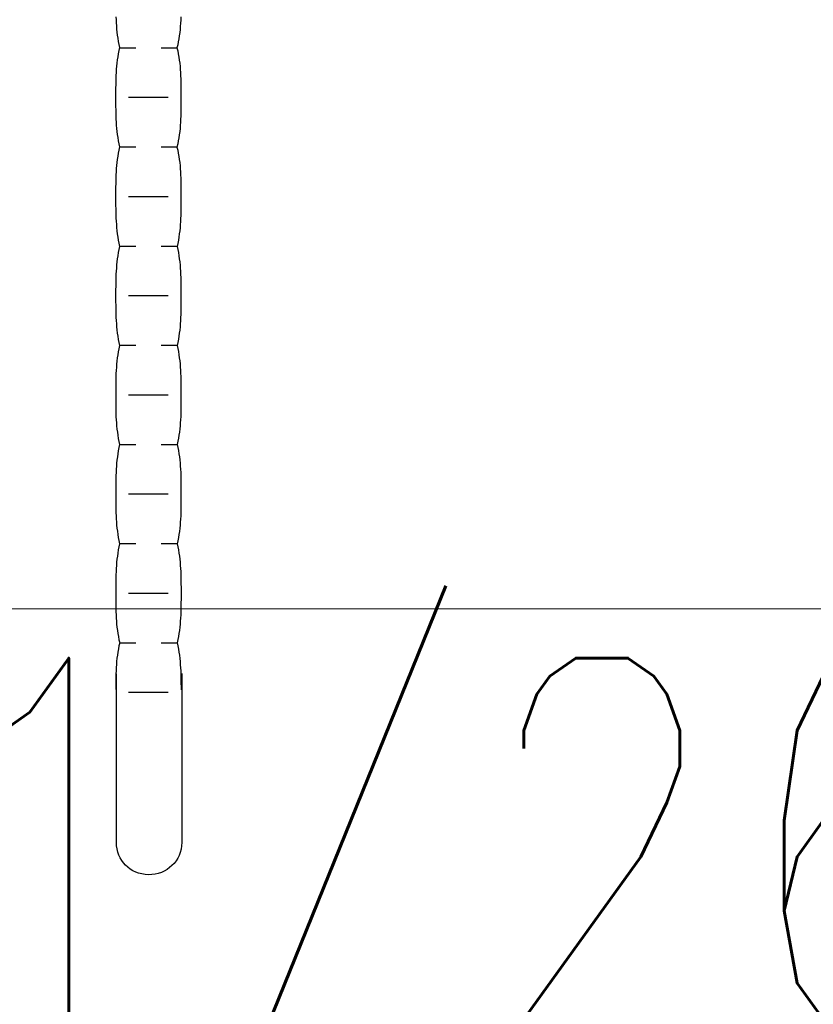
# Model space of a CAD drawing. Header units: centimetres. Extents: x 88729 to 133553, y -16225 to 14174.
# Tile 164 of 231: x 91912 to 91952, y -6381 to -6332. Entities that reach past the tile are written whole.
import ezdxf
from ezdxf.enums import TextEntityAlignment as Align

# ---------------------------------------------------------------- set-up
doc = ezdxf.new("R2010")
doc.units = ezdxf.units.CM
doc.layers.add('A-ARMATURA', color=252, linetype='Continuous', lineweight=5)
for name, color, linetype in [('A-MEBLE', 252, 'Continuous'), ('A-SUFITY', 252, 'Continuous'), ('E_PODKLAD', 7, 'Continuous'), ('R-MET-IWE', 252, 'Continuous'), ('R-MET-POM-OPIS', 252, 'Continuous'), ('R-MET-POM-OPIS-NR', 252, 'Continuous'), ('R-MET-POM-OPIS-POM', 252, 'Continuous')]:
    doc.layers.add(name, color=color, linetype=linetype)
doc.styles.add('MET_POM', font='simplex.shx')
doc.styles.get("Standard").update_dxf_attribs({"font": 'txt.shx'})

# ---------------------------------------------------------------- blocks, each defined once
blk = doc.blocks.new('A$C1D5616FC')
at = {"layer": 'A-MEBLE'}
for p, q in [((27.226, 2.091), (27.434, 2.083)), ((27.434, 2.083), (27.642, 2.072)), ((27.642, 2.072), (27.849, 2.057)), ((27.849, 2.057), (28.056, 2.039)), ((28.056, 2.039), (28.261, 2.017)), ((28.261, 2.017), (28.465, 1.991)), ((28.465, 1.991), (28.667, 1.959)), ((28.667, 1.959), (28.867, 1.923)), ((29.671, 1.923), (29.878, 1.959)), ((29.878, 1.959), (30.083, 1.989)), ((30.083, 1.989), (30.289, 2.015)), ((30.289, 2.015), (30.495, 2.036)), ((30.495, 2.036), (30.701, 2.053)), ((30.701, 2.053), (30.906, 2.067)), ((30.906, 2.067), (31.112, 2.077)), ((31.112, 2.077), (31.318, 2.085)), ((31.318, 2.085), (31.524, 2.09)), ((31.524, 2.09), (31.73, 2.094)), ((31.73, 2.094), (31.936, 2.096)), ((31.936, 2.096), (32.141, 2.097)), ((32.141, 2.097), (32.347, 2.097)), ((32.347, 2.097), (32.552, 2.097)), ((32.552, 2.097), (32.758, 2.097)), ((32.758, 2.097), (32.963, 2.097)), ((32.963, 2.097), (33.168, 2.096)), ((33.168, 2.096), (33.373, 2.094)), ((33.373, 2.094), (33.579, 2.09)), ((33.579, 2.09), (33.783, 2.085)), ((33.783, 2.085), (33.988, 2.077)), ((33.988, 2.077), (34.193, 2.067)), ((34.193, 2.067), (34.399, 2.054)), ((34.399, 2.054), (34.604, 2.037)), ((34.604, 2.037), (34.809, 2.015)), ((34.809, 2.015), (35.014, 1.99)), ((35.014, 1.99), (35.219, 1.959)), ((35.219, 1.959), (35.424, 1.924)), ((36.244, 1.924), (36.45, 1.959)), ((36.45, 1.959), (36.655, 1.99)), ((36.655, 1.99), (36.86, 2.015)), ((36.86, 2.015), (37.065, 2.037)), ((37.065, 2.037), (37.269, 2.054)), ((37.269, 2.054), (37.475, 2.068)), ((37.475, 2.068), (37.68, 2.078)), ((37.68, 2.078), (37.885, 2.086)), ((37.885, 2.086), (38.09, 2.091)), ((38.09, 2.091), (38.295, 2.095)), ((38.295, 2.095), (38.5, 2.096)), ((38.5, 2.096), (38.705, 2.098)), ((38.705, 2.098), (38.91, 2.098)), ((38.91, 2.098), (39.116, 2.098)), ((39.116, 2.098), (39.321, 2.098)), ((39.321, 2.098), (39.527, 2.098)), ((39.527, 2.098), (39.732, 2.097)), ((39.732, 2.097), (39.938, 2.095)), ((39.938, 2.095), (40.144, 2.091)), ((40.144, 2.091), (40.35, 2.086)), ((40.35, 2.086), (40.556, 2.078)), ((40.556, 2.078), (40.762, 2.068)), ((40.762, 2.068), (40.967, 2.054)), ((40.967, 2.054), (41.173, 2.037)), ((41.173, 2.037), (41.378, 2.016)), ((41.378, 2.016), (41.584, 1.99)), ((41.584, 1.99), (41.79, 1.96)), ((41.79, 1.96), (41.996, 1.925)), ((42.818, 1.925), (43.022, 1.96)), ((43.022, 1.96), (43.228, 1.991)), ((43.228, 1.991), (43.433, 2.016)), ((43.433, 2.016), (43.638, 2.037)), ((43.638, 2.037), (43.843, 2.054)), ((43.843, 2.054), (44.048, 2.068)), ((44.048, 2.068), (44.253, 2.079)), ((44.253, 2.079), (44.458, 2.087)), ((44.458, 2.087), (44.663, 2.092)), ((44.663, 2.092), (44.869, 2.096)), ((44.869, 2.096), (45.074, 2.097)), ((45.074, 2.097), (45.279, 2.099)), ((45.279, 2.099), (45.484, 2.099)), ((45.484, 2.099), (45.69, 2.099)), ((45.69, 2.099), (45.894, 2.099)), ((45.894, 2.099), (46.098, 2.099)), ((46.098, 2.099), (46.303, 2.098)), ((46.303, 2.098), (46.507, 2.096)), ((46.507, 2.096), (46.711, 2.092)), ((46.711, 2.092), (46.916, 2.087)), ((46.916, 2.087), (47.12, 2.079)), ((47.12, 2.079), (47.325, 2.069)), ((47.325, 2.069), (47.529, 2.055)), ((47.529, 2.055), (47.734, 2.038)), ((47.734, 2.038), (47.938, 2.017)), ((47.938, 2.017), (48.143, 1.991)), ((48.143, 1.991), (48.347, 1.961)), ((48.347, 1.961), (48.552, 1.925)), ((49.365, 1.925), (49.569, 1.961)), ((49.569, 1.961), (49.773, 1.991)), ((49.773, 1.991), (49.978, 2.017)), ((49.978, 2.017), (50.183, 2.038)), ((50.183, 2.038), (50.388, 2.055)), ((50.388, 2.055), (50.594, 2.069)), ((50.594, 2.069), (50.8, 2.079)), ((50.8, 2.079), (51.006, 2.087)), ((51.006, 2.087), (51.212, 2.093)), ((51.212, 2.093), (51.419, 2.097)), ((51.419, 2.097), (51.625, 2.098)), ((51.625, 2.098), (51.831, 2.1)), ((51.831, 2.1), (52.037, 2.1)), ((52.037, 2.1), (52.242, 2.1)), ((52.242, 2.1), (52.446, 2.1)), ((52.446, 2.1), (52.65, 2.1)), ((52.65, 2.1), (52.854, 2.099)), ((52.854, 2.099), (53.057, 2.097)), ((53.057, 2.097), (53.261, 2.093)), ((53.261, 2.093), (53.465, 2.088)), ((53.465, 2.088), (53.669, 2.08)), ((53.669, 2.08), (53.873, 2.069)), ((53.873, 2.069), (54.077, 2.055)), ((54.077, 2.055), (54.28, 2.038)), ((54.28, 2.038), (54.484, 2.017)), ((54.484, 2.017), (54.688, 1.992)), ((54.688, 1.992), (54.892, 1.962)), ((54.892, 1.962), (55.095, 1.926)), ((55.915, 1.926), (56.12, 1.962)), ((56.12, 1.962), (56.326, 1.992)), ((56.326, 1.992), (56.532, 2.017)), ((56.532, 2.017), (56.738, 2.038)), ((56.738, 2.038), (56.943, 2.056)), ((56.943, 2.056), (57.149, 2.07)), ((57.149, 2.07), (57.355, 2.08)), ((57.355, 2.08), (57.561, 2.088)), ((57.561, 2.088), (57.766, 2.093)), ((57.766, 2.093), (57.972, 2.097)), ((57.972, 2.097), (58.178, 2.099)), ((58.178, 2.099), (58.384, 2.1)), ((58.384, 2.1), (58.589, 2.101)), ((58.589, 2.101), (58.795, 2.101)), ((58.795, 2.101), (59.001, 2.101)), ((59.001, 2.101), (59.207, 2.101)), ((59.207, 2.101), (59.412, 2.1)), ((59.412, 2.1), (59.618, 2.098)), ((59.618, 2.098), (59.824, 2.094)), ((59.824, 2.094), (60.03, 2.088)), ((60.03, 2.088), (60.235, 2.08)), ((60.235, 2.08), (60.442, 2.07)), ((60.442, 2.07), (60.647, 2.056)), ((60.647, 2.056), (60.853, 2.039)), ((60.853, 2.039), (61.058, 2.018)), ((61.058, 2.018), (61.265, 1.992)), ((61.265, 1.992), (61.47, 1.962)), ((61.47, 1.962), (61.676, 1.927)), ((62.491, 1.927), (62.694, 1.962)), ((62.694, 1.962), (62.897, 1.992)), ((62.897, 1.992), (63.101, 2.018)), ((63.101, 2.018), (63.306, 2.039)), ((63.306, 2.039), (63.511, 2.056)), ((63.511, 2.056), (63.716, 2.07)), ((63.716, 2.07), (63.921, 2.081)), ((63.921, 2.081), (64.127, 2.089)), ((64.127, 2.089), (64.332, 2.094)), ((64.332, 2.094), (64.538, 2.098)), ((64.538, 2.098), (64.744, 2.1)), ((64.744, 2.1), (64.949, 2.102)), ((64.949, 2.102), (65.154, 2.102)), ((65.154, 2.102), (65.359, 2.102)), ((65.359, 2.102), (65.563, 2.102)), ((65.563, 2.102), (65.768, 2.102)), ((65.768, 2.102), (65.972, 2.101)), ((65.972, 2.101), (66.177, 2.099)), ((66.177, 2.099), (66.381, 2.095)), ((66.381, 2.095), (66.585, 2.089)), ((66.585, 2.089), (66.79, 2.081)), ((66.79, 2.081), (66.994, 2.071)), ((66.994, 2.071), (67.199, 2.056)), ((67.199, 2.056), (67.403, 2.039)), ((67.403, 2.039), (67.607, 2.018)), ((67.607, 2.018), (67.812, 1.993)), ((67.812, 1.993), (68.017, 1.963)), ((68.017, 1.963), (68.221, 1.927)), ((69.044, 1.927), (69.251, 1.963)), ((69.251, 1.963), (69.458, 1.993)), ((69.458, 1.993), (69.665, 2.018)), ((69.665, 2.018), (69.872, 2.04)), ((69.872, 2.04), (70.08, 2.057)), ((70.08, 2.057), (70.287, 2.071)), ((70.287, 2.071), (70.494, 2.081)), ((70.494, 2.081), (70.701, 2.09)), ((70.663, 2.155), (81.846, 2.155)), ((70.701, 2.09), (70.907, 2.095)), ((70.907, 2.095), (71.115, 2.099)), ((71.115, 2.099), (71.321, 2.101)), ((71.321, 2.101), (71.529, 2.103)), ((71.529, 2.103), (71.736, 2.103)), ((81.846, 2.155), (81.846, 2.155)), ((81.846, 2.155), (82.072, 2.143)), ((82.072, 2.143), (82.29, 2.11)), ((82.29, 2.11), (82.499, 2.055)), ((82.499, 2.055), (82.698, 1.98)), ((82.698, 1.98), (82.885, 1.887)), ((28.867, 1.923), (29.065, 1.882)), ((29.065, 1.882), (29.26, 1.834)), ((29.26, 1.834), (29.466, 1.882)), ((29.279, 1.84), (29.279, 0.79)), ((29.466, 1.882), (29.671, 1.923)), ((35.424, 1.924), (35.629, 1.883)), ((35.629, 1.883), (35.834, 1.836)), ((35.834, 1.836), (36.039, 1.883)), ((35.841, 1.84), (35.841, 0.79)), ((36.039, 1.883), (36.244, 1.924)), ((41.996, 1.925), (42.202, 1.883)), ((42.202, 1.883), (42.408, 1.837)), ((42.402, 1.84), (42.402, 0.79)), ((42.408, 1.837), (42.613, 1.883)), ((42.613, 1.883), (42.818, 1.925)), ((48.552, 1.925), (48.756, 1.884)), ((48.756, 1.884), (48.961, 1.838)), ((48.961, 1.838), (49.162, 1.884)), ((48.964, 1.84), (48.964, 0.79)), ((49.162, 1.884), (49.365, 1.925)), ((55.095, 1.926), (55.299, 1.885)), ((55.299, 1.885), (55.504, 1.839)), ((55.504, 1.839), (55.709, 1.885)), ((55.525, 1.84), (55.525, 0.79)), ((55.709, 1.885), (55.915, 1.926)), ((61.676, 1.927), (61.882, 1.886)), ((61.882, 1.886), (62.088, 1.84)), ((62.087, 1.84), (62.087, 0.79)), ((62.088, 1.84), (62.289, 1.886)), ((62.289, 1.886), (62.491, 1.927)), ((68.221, 1.927), (68.425, 1.887)), ((68.425, 1.887), (68.63, 1.84)), ((68.63, 1.84), (68.837, 1.887)), ((68.649, 1.84), (68.649, 0.79)), ((68.837, 1.887), (69.044, 1.927)), ((82.885, 1.887), (83.062, 1.776)), ((83.062, 1.776), (83.225, 1.648)), ((83.225, 1.648), (83.375, 1.505)), ((83.375, 1.505), (83.51, 1.348)), ((83.51, 1.348), (83.63, 1.178)), ((32.558, 1.26), (32.558, -1.364)), ((39.12, 1.26), (39.12, -1.364)), ((45.681, 1.26), (45.681, -1.364)), ((52.243, 1.26), (52.243, -1.364)), ((58.805, 1.26), (58.805, -1.364)), ((65.366, 1.26), (65.366, -1.364)), ((71.928, 1.26), (71.928, -1.364)), ((83.63, 1.178), (83.733, 0.996)), ((83.733, 0.996), (83.82, 0.803)), ((83.82, 0.803), (83.888, 0.6)), ((83.888, 0.6), (83.937, 0.388)), ((83.937, 0.388), (83.966, 0.17)), ((83.966, 0.17), (83.975, -0.055)), ((83.928, -0.495), (83.874, -0.701)), ((83.962, -0.279), (83.928, -0.495)), ((83.975, -0.055), (83.962, -0.279)), ((29.279, -0.896), (29.279, -1.946)), ((35.841, -0.896), (35.841, -1.946)), ((42.402, -0.896), (42.402, -1.946)), ((48.964, -0.896), (48.964, -1.946)), ((55.525, -0.896), (55.525, -1.946)), ((62.087, -0.896), (62.087, -1.946)), ((68.649, -0.896), (68.649, -1.946)), ((83.606, -1.257), (83.484, -1.418)), ((83.713, -1.083), (83.606, -1.257)), ((83.803, -0.897), (83.713, -1.083)), ((83.874, -0.701), (83.803, -0.897)), ((68.426, -2.001), (68.631, -1.954)), ((68.631, -1.954), (68.836, -2.001)), ((82.859, -1.922), (82.674, -2.008)), ((83.034, -1.819), (82.859, -1.922)), ((83.197, -1.7), (83.034, -1.819)), ((83.348, -1.566), (83.197, -1.7)), ((83.484, -1.418), (83.348, -1.566)), ((27.208, -2.204), (27.413, -2.197)), ((27.413, -2.197), (27.617, -2.187)), ((27.617, -2.187), (27.822, -2.174)), ((27.822, -2.174), (28.027, -2.157)), ((28.027, -2.157), (28.231, -2.137)), ((28.231, -2.137), (28.435, -2.112)), ((28.435, -2.112), (28.638, -2.083)), ((28.638, -2.083), (28.841, -2.048)), ((28.841, -2.048), (29.042, -2.008)), ((29.042, -2.008), (29.242, -1.962)), ((29.242, -1.962), (29.448, -2.008)), ((29.448, -2.008), (29.655, -2.048)), ((29.655, -2.048), (29.861, -2.083)), ((29.861, -2.083), (30.067, -2.113)), ((30.067, -2.113), (30.273, -2.139)), ((30.273, -2.139), (30.479, -2.16)), ((30.479, -2.16), (30.685, -2.177)), ((30.685, -2.177), (30.891, -2.191)), ((30.891, -2.191), (31.097, -2.202)), ((31.097, -2.202), (31.303, -2.21)), ((31.303, -2.21), (31.509, -2.216)), ((31.509, -2.216), (31.715, -2.22)), ((31.715, -2.22), (31.921, -2.223)), ((31.921, -2.223), (32.128, -2.224)), ((32.128, -2.224), (32.334, -2.224)), ((32.334, -2.224), (32.54, -2.224)), ((32.54, -2.224), (32.745, -2.224)), ((32.745, -2.224), (32.951, -2.224)), ((32.951, -2.224), (33.156, -2.223)), ((33.156, -2.223), (33.361, -2.22)), ((33.361, -2.22), (33.567, -2.216)), ((33.567, -2.216), (33.772, -2.21)), ((33.772, -2.21), (33.977, -2.202)), ((33.977, -2.202), (34.182, -2.191)), ((34.182, -2.191), (34.388, -2.177)), ((34.388, -2.177), (34.593, -2.159)), ((34.593, -2.159), (34.799, -2.138)), ((34.799, -2.138), (35.004, -2.113)), ((35.004, -2.113), (35.209, -2.083)), ((35.209, -2.083), (35.414, -2.048)), ((35.414, -2.048), (35.619, -2.007)), ((35.619, -2.007), (35.824, -1.961)), ((35.824, -1.961), (36.031, -2.007)), ((36.031, -2.007), (36.237, -2.048)), ((36.237, -2.048), (36.443, -2.083)), ((36.443, -2.083), (36.647, -2.112)), ((36.647, -2.112), (36.851, -2.138)), ((36.851, -2.138), (37.055, -2.159)), ((37.055, -2.159), (37.258, -2.177)), ((37.258, -2.177), (37.461, -2.19)), ((37.461, -2.19), (37.664, -2.201)), ((37.664, -2.201), (37.866, -2.21)), ((37.866, -2.21), (38.069, -2.215)), ((38.069, -2.215), (38.271, -2.219)), ((38.271, -2.219), (38.474, -2.222)), ((38.474, -2.222), (38.677, -2.223)), ((38.677, -2.223), (38.88, -2.223)), ((38.88, -2.223), (39.084, -2.223)), ((39.084, -2.223), (39.291, -2.223)), ((39.291, -2.223), (39.499, -2.223)), ((39.499, -2.223), (39.707, -2.222)), ((39.707, -2.222), (39.915, -2.219)), ((39.915, -2.219), (40.122, -2.215)), ((40.122, -2.215), (40.33, -2.21)), ((40.33, -2.21), (40.538, -2.201)), ((40.538, -2.201), (40.745, -2.19)), ((40.745, -2.19), (40.953, -2.176)), ((40.953, -2.176), (41.161, -2.159)), ((41.161, -2.159), (41.369, -2.138)), ((41.369, -2.138), (41.576, -2.112)), ((41.576, -2.112), (41.784, -2.082)), ((41.784, -2.082), (41.992, -2.047)), ((41.992, -2.047), (42.2, -2.006)), ((42.2, -2.006), (42.407, -1.96)), ((42.407, -1.96), (42.611, -2.006)), ((42.611, -2.006), (42.815, -2.047)), ((42.815, -2.047), (43.019, -2.082)), ((43.019, -2.082), (43.222, -2.112)), ((43.222, -2.112), (43.426, -2.137)), ((43.426, -2.137), (43.63, -2.159)), ((43.63, -2.159), (43.834, -2.176)), ((43.834, -2.176), (44.038, -2.189)), ((44.038, -2.189), (44.242, -2.2)), ((44.242, -2.2), (44.445, -2.208)), ((44.445, -2.208), (44.649, -2.214)), ((44.649, -2.214), (44.853, -2.218)), ((44.853, -2.218), (45.057, -2.22)), ((45.057, -2.22), (45.26, -2.221)), ((45.26, -2.221), (45.464, -2.222)), ((45.464, -2.222), (45.669, -2.222)), ((45.669, -2.222), (45.875, -2.222)), ((45.875, -2.222), (46.081, -2.221)), ((46.081, -2.221), (46.287, -2.22)), ((46.287, -2.22), (46.493, -2.218)), ((46.493, -2.218), (46.699, -2.214)), ((46.699, -2.214), (46.905, -2.208)), ((46.905, -2.208), (47.111, -2.2)), ((47.111, -2.2), (47.318, -2.189)), ((47.318, -2.189), (47.524, -2.176)), ((47.524, -2.176), (47.73, -2.158)), ((47.73, -2.158), (47.936, -2.137)), ((47.936, -2.137), (48.143, -2.111)), ((48.143, -2.111), (48.349, -2.081)), ((48.349, -2.081), (48.555, -2.046)), ((48.555, -2.046), (48.761, -2.005)), ((48.761, -2.005), (48.968, -1.958)), ((48.968, -1.958), (49.172, -2.005)), ((49.172, -2.005), (49.377, -2.046)), ((49.377, -2.046), (49.581, -2.081)), ((49.581, -2.081), (49.786, -2.111)), ((49.786, -2.111), (49.99, -2.137)), ((49.99, -2.137), (50.195, -2.158)), ((50.195, -2.158), (50.4, -2.175)), ((50.4, -2.175), (50.605, -2.188)), ((50.605, -2.188), (50.809, -2.199)), ((50.809, -2.199), (51.014, -2.207)), ((51.014, -2.207), (51.218, -2.213)), ((51.218, -2.213), (51.423, -2.216)), ((51.423, -2.216), (51.628, -2.219)), ((51.628, -2.219), (51.832, -2.22)), ((51.832, -2.22), (52.037, -2.22)), ((52.037, -2.22), (52.242, -2.22)), ((52.242, -2.22), (52.446, -2.22)), ((52.446, -2.22), (52.651, -2.22)), ((52.651, -2.22), (52.855, -2.219)), ((52.855, -2.219), (53.06, -2.216)), ((53.06, -2.216), (53.264, -2.213)), ((53.264, -2.213), (53.469, -2.207)), ((53.469, -2.207), (53.673, -2.199)), ((53.673, -2.199), (53.878, -2.188)), ((53.878, -2.188), (54.082, -2.175)), ((54.082, -2.175), (54.286, -2.157)), ((54.286, -2.157), (54.491, -2.136)), ((54.491, -2.136), (54.696, -2.11)), ((54.696, -2.11), (54.9, -2.08)), ((54.9, -2.08), (55.104, -2.045)), ((55.104, -2.045), (55.309, -2.004)), ((55.309, -2.004), (55.514, -1.957)), ((55.514, -1.957), (55.719, -2.004)), ((55.719, -2.004), (55.923, -2.044)), ((55.923, -2.044), (56.128, -2.08)), ((56.128, -2.08), (56.334, -2.11)), ((56.334, -2.11), (56.539, -2.136)), ((56.539, -2.136), (56.744, -2.157)), ((56.744, -2.157), (56.949, -2.174)), ((56.949, -2.174), (57.154, -2.187)), ((57.154, -2.187), (57.359, -2.198)), ((57.359, -2.198), (57.564, -2.206)), ((57.564, -2.206), (57.769, -2.212)), ((57.769, -2.212), (57.975, -2.215)), ((57.975, -2.215), (58.18, -2.218)), ((58.18, -2.218), (58.385, -2.218)), ((58.385, -2.218), (58.59, -2.219)), ((58.59, -2.219), (58.795, -2.219)), ((58.795, -2.219), (59, -2.219)), ((59, -2.219), (59.205, -2.218)), ((59.205, -2.218), (59.41, -2.218)), ((59.41, -2.218), (59.616, -2.215)), ((59.616, -2.215), (59.82, -2.212)), ((59.82, -2.212), (60.026, -2.206)), ((60.026, -2.206), (60.231, -2.198)), ((60.231, -2.198), (60.436, -2.187)), ((60.436, -2.187), (60.641, -2.174)), ((60.641, -2.174), (60.846, -2.156)), ((60.846, -2.156), (61.051, -2.135)), ((61.051, -2.135), (61.256, -2.109)), ((61.256, -2.109), (61.461, -2.079)), ((61.461, -2.079), (61.667, -2.044)), ((61.667, -2.044), (61.872, -2.003)), ((61.872, -2.003), (62.077, -1.956)), ((62.077, -1.956), (62.282, -2.003)), ((62.282, -2.003), (62.487, -2.044)), ((62.487, -2.044), (62.692, -2.079)), ((62.692, -2.079), (62.897, -2.109)), ((62.897, -2.109), (63.102, -2.135)), ((63.102, -2.135), (63.307, -2.156)), ((63.307, -2.156), (63.512, -2.173)), ((63.512, -2.173), (63.718, -2.187)), ((63.718, -2.187), (63.923, -2.198)), ((63.923, -2.198), (64.128, -2.206)), ((64.128, -2.206), (64.332, -2.211)), ((64.332, -2.211), (64.538, -2.214)), ((64.538, -2.214), (64.743, -2.217)), ((64.743, -2.217), (64.948, -2.217)), ((64.948, -2.217), (65.153, -2.218)), ((65.153, -2.218), (65.359, -2.218)), ((65.359, -2.218), (65.563, -2.218)), ((65.563, -2.218), (65.768, -2.217)), ((65.768, -2.217), (65.972, -2.217)), ((65.972, -2.217), (66.177, -2.214)), ((66.177, -2.214), (66.381, -2.211)), ((66.381, -2.211), (66.585, -2.205)), ((66.585, -2.205), (66.79, -2.198)), ((66.79, -2.198), (66.995, -2.187)), ((66.995, -2.187), (67.199, -2.173)), ((67.199, -2.173), (67.403, -2.156)), ((67.403, -2.156), (67.608, -2.135)), ((67.608, -2.135), (67.813, -2.109)), ((67.813, -2.109), (68.017, -2.078)), ((68.017, -2.078), (68.222, -2.043)), ((68.222, -2.043), (68.426, -2.001)), ((68.836, -2.001), (69.042, -2.043)), ((69.042, -2.043), (69.247, -2.078)), ((69.247, -2.078), (69.454, -2.109)), ((69.454, -2.109), (69.659, -2.134)), ((69.659, -2.134), (69.865, -2.155)), ((69.865, -2.155), (70.071, -2.173)), ((70.071, -2.173), (70.277, -2.186)), ((70.277, -2.186), (70.482, -2.197)), ((70.482, -2.197), (70.688, -2.205)), ((82.063, -2.156), (70.686, -2.166)), ((70.688, -2.205), (70.894, -2.21)), ((70.894, -2.21), (71.1, -2.214)), ((71.1, -2.214), (71.305, -2.216)), ((71.305, -2.216), (71.511, -2.217)), ((71.511, -2.217), (71.717, -2.217)), ((82.275, -2.126), (82.063, -2.156)), ((82.479, -2.076), (82.275, -2.126)), ((82.674, -2.008), (82.479, -2.076))]:
    blk.add_line(p, q, dxfattribs=at)
blk = doc.blocks.new('MPOM0239')
at = {"layer": 'R-MET-POM-OPIS', "style": 'MET_POM', "width": 0.7}
for tag, p in [('POS', (0, -0.22497)), ('ARE', (0, -0.4898))]:
    blk.add_attdef(tag, text='', height=0.2, dxfattribs=at).set_placement(p, align=Align.CENTER)
at = {"layer": 'R-MET-POM-OPIS', "style": 'MET_POM', "width": 0.7, "flags": 1}
blk.add_attdef('UNI', (0.24636, -0.4898), '', height=0.2, dxfattribs=at)
at = {"layer": 'R-MET-POM-OPIS-NR', "style": 'MET_POM', "width": 0.8}
blk.add_attdef('NR', text='', height=0.2, dxfattribs=at).set_placement((-0.00283, 0.26898), align=Align.CENTER)
at = {"layer": 'R-MET-POM-OPIS-POM', "style": 'MET_POM', "width": 0.7}
blk.add_attdef('POM', text='', height=0.2, dxfattribs=at).set_placement((0, 0.02232), align=Align.CENTER)
blk = doc.blocks.new('A$Ce817dbbb')
at = {"layer": 'A-SUFITY', "lineweight": 0, "ltscale": 0.1}
blk.add_line((400.104, -16826.517), (618.104, -16826.517), dxfattribs=at)
at = {"layer": 'A-ARMATURA', "color": 252, "lineweight": 9, "xscale": 0.75, "yscale": 0.75, "zscale": 0.75, "rotation": 270.0000000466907}
blk.add_blockref('A$C1D5616FC', (517.036, -16776.726), dxfattribs=at)
at = {"layer": 'R-MET-POM-OPIS', "color": 252, "lineweight": 9}
ref = blk.add_blockref('MPOM0239', (532.591, -16873.574), dxfattribs=dict(at, xscale=67.20000000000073, yscale=67.20000000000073, zscale=67.20000000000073))
ref.add_attrib('NR', '1/26', dxfattribs={"layer": 'R-MET-POM-OPIS-NR', "height": 18.816, "style": 'MET_POM', "width": 0.8}).set_placement((532.4, -16847.778), align=Align.CENTER)
at = {"layer": 'R-MET-IWE', "color": 252, "lineweight": 9, "width": 0.75}
for tag, rotation, p in [('0-', 90, (-1139.045, -4143.611)), ('0-', 90, (-1113.045, -4143.611)), ('0-', 90, (-1087.045, -4143.611)), ('2-', 90, (-796.045, -4143.611)), ('2-', 90, (-505.045, -4143.611)), ('0-', 90, (-480.045, -4143.611)), ('0-', 90, (-456.045, -4143.611)), ('2-', 90, (-166.045, -4143.611)), ('2-', 90, (-625.663, -4833.611)), ('2-', 90, (-599.663, -4833.611)), ('2-', 90, (-573.663, -4833.611)), ('0-', 180, (-2169.638, -4848.468)), ('0-', 180, (-2169.638, -4873.468)), ('0-', 180, (-2169.638, -4899.468)), ('-2', 90, (-1661.47, -4961.645)), ('-2', 90, (-1636.47, -4961.645)), ('0-', 270, (-1489.782, -4968.061)), ('0-', 270, (-1464.782, -4968.061)), ('0-', 270, (-1439.782, -4968.061)), ('0-', 270, (-1364.782, -4968.061)), ('0-', 270, (-1339.782, -4968.061)), ('0-', 270, (-1314.782, -4968.061)), ('0-', 270, (328.218, -4968.061)), ('0-', 270, (354.218, -4968.061)), ('0-', 270, (1256.218, -4968.061)), ('0-', 270, (1282.218, -4968.061)), ('0-', 90, (-513.045, -5496.611)), ('0-', 90, (-487.045, -5496.611)), ('K.S.-', 90, (-487.045, -5766.111)), ('0-', 90, (-513.045, -5766.111)), ('1-', 90, (-539.045, -6114.611)), ('0-', 90, (-513.045, -6114.611)), ('0-', 90, (-487.045, -6114.611)), ('0-', 90, (301.955, -6545.611)), ('0-', 90, (327.955, -6545.611)), ('0-', 90, (353.955, -6545.611)), ('0-', 90, (416.113, -6545.611)), ('0-', 90, (1255.955, -6545.611)), ('0-', 90, (1281.955, -6545.611)), ('1-', 90, (2382.955, -6845.611)), ('1-', 90, (2408.955, -6845.611)), ('1-', 90, (2434.955, -6845.611)), ('1-', 90, (2827.955, -6845.611)), ('1-', 90, (2853.955, -6845.611)), ('1-', 90, (2879.955, -6845.611)), ('<-2', 90, (-910.64, -10482.409)), ('2->', 90, (-718.146, -10854.38)), ('2->', 90, (-692.146, -10854.38)), ('2->', 90, (-744.146, -10870.803)), ('-0', 90, (-186.093, -12450.121)), ('1-', 90, (2264.472, -12866.38)), ('1-', 90, (2290.472, -12866.38)), ('1-', 90, (2316.472, -12866.38)), ('1-', 90, (2709.472, -12866.38)), ('1-', 90, (2735.472, -12866.38)), ('1-', 90, (2761.472, -12866.38)), ('<-KL', 90, (-700.012, -16780.913)), ('-0', 90, (-179.939, -18957.533)), ('0->', 90, (-1257.528, -23179.046)), ('0->', 90, (-1231.528, -23179.046)), ('0->', 90, (-1205.528, -23179.046)), ('0->', 90, (-600.528, -23179.046)), ('0->', 90, (-574.528, -23179.046)), ('0->', 90, (-1692.528, -24074.046)), ('0->', 90, (-1666.528, -24074.046)), ('0->', 90, (-1640.528, -24074.046)), ('0->', 90, (-1486.528, -24074.046)), ('0->', 90, (-1460.528, -24074.046)), ('0->', 90, (-1434.528, -24074.046)), ('<-0', 90, (-499.818, -24383.565)), ('<-0', 90, (-298.109, -24383.565)), ('<-0', 180, (-587.122, -25088.859)), ('<-0', 270, (-496.631, -25202.677)), ('<-0', 180, (-1353.253, -25419.359)), ('<-0', 180, (-1187.253, -25444.101)), ('<-0', 90, (-179.614, -25454.222)), ('<-0', 90, (-69.593, -26375.359)), ('<-0', 90, (-43.593, -26375.359))]:
    blk.add_attdef(tag, text='', height=17, rotation=rotation, dxfattribs=at).set_placement(p, align=Align.MIDDLE)
for tag, p in [('2-', (1424.812, -4179.204)), ('2-', (1424.812, -4205.204)), ('K.S.-', (-76.891, -4264.204)), ('KL-', (-613.132, -4292.185)), ('1-', (-613.132, -4312.185)), ('1-', (-613.132, -4332.185)), ('K.S.-', (1414.126, -4333.662)), ('0-', (-70.188, -4341.204)), ('0-', (469.812, -4341.204)), ('1-', (-613.132, -4352.185)), ('0-', (1424.812, -4361.204)), ('0-', (-70.188, -4367.204)), ('1-', (469.812, -4367.204)), ('0-', (1099.812, -4368.204)), ('2-', (1424.812, -4387.204)), ('1-', (-70.188, -4393.204)), ('1-', (469.812, -4393.204)), ('1-', (1099.812, -4394.204)), ('2-', (1424.812, -4413.204)), ('2-', (-70.188, -4419.204)), ('2-', (1099.812, -4420.204)), ('2-', (469.812, -4444.204)), ('K.S.-', (-76.891, -4445.204)), ('2-', (1099.812, -4446.204)), ('2-', (469.812, -4470.204)), ('2-', (-825.188, -4496.204)), ('2-', (-825.188, -4522.204)), ('2-', (-70.188, -4574.204)), ('2-', (-70.188, -4600.204)), ('K.S.-', (1089.126, -4600.662)), ('2-', (1099.812, -4653.204)), ('2-', (-70.188, -4669.204)), ('2-', (1099.812, -4679.204)), ('-1', (1806.777, -4690.779)), ('1-', (-70.188, -4695.204)), ('2-', (1099.812, -4705.204)), ('-1', (1806.777, -4716.295)), ('K.S.-', (-73.204, -4721.204)), ('-1', (1806.777, -4743.07)), ('FR-', (-70.188, -4747.204)), ('0-', (-1066.188, -6382.704)), ('0-', (-1066.188, -6408.704)), ('2-', (1729.812, -6586.204)), ('2-', (1729.812, -6612.204)), ('2-', (1729.812, -6638.204)), ('2-', (1729.812, -6664.204)), ('K.S.-', (469.812, -6788.204)), ('1-', (-962.188, -6915.204)), ('1-', (-460.188, -6923.204)), ('1-', (469.812, -6923.204)), ('2-', (1729.812, -6923.204)), ('1-', (-460.188, -6949.204)), ('1-', (469.812, -6949.204)), ('2-', (1729.812, -6949.204)), ('K.S.-', (2901.812, -6960.204)), ('2-', (1729.812, -6975.204)), ('2-', (1729.812, -7001.204)), ('2-', (-460.188, -7026.204)), ('0-', (469.812, -7026.204)), ('2-', (-460.188, -7052.204)), ('0-', (469.812, -7052.204)), ('2-', (-460.188, -7078.204)), ('2-', (469.812, -7078.204)), ('1-', (2901.812, -7088.204)), ('2-', (469.812, -7104.204)), ('1-', (2901.812, -7114.204)), ('0-', (1729.812, -7131.204)), ('2-', (-460.188, -7141.204)), ('0-', (1729.812, -7157.204)), ('2-', (-460.188, -7167.204)), ('2-', (469.812, -7181.204)), ('2-', (1729.812, -7183.204)), ('0-', (-460.188, -7193.204)), ('2-', (469.812, -7207.204)), ('2-', (1729.812, -7209.204)), ('K.S.-', (-470.874, -7217.662)), ('2-', (469.812, -7233.204)), ('2-', (1729.812, -7235.204)), ('1-', (-460.188, -7245.204)), ('2-', (469.812, -7259.204)), ('2-', (1729.812, -7261.204)), ('2-', (1729.812, -7287.204)), ('2-', (-460.188, -7297.204)), ('2->', (-943.671, -10542.973)), ('-1', (1688.294, -10711.548)), ('-1', (1688.294, -10737.548)), ('-1', (1688.294, -10763.548)), ('<-2', (1685.551, -12605.392)), ('2->', (1611.329, -12636.472)), ('2->', (1611.329, -12658.973)), ('2->', (1590.766, -12684.973)), ('K.S.-', (2783.329, -12980.973)), ('2->', (-578.671, -13046.973)), ('2->', (-578.671, -13072.973)), ('<-2', (-476.881, -13105.942)), ('1-', (2783.329, -13108.973)), ('1-', (2783.329, -13134.973)), ('<-1', (-610.787, -16857.829)), ('<-1', (-610.787, -16877.829)), ('<-1', (1688.294, -17218.96)), ('<-1', (1688.294, -17244.96)), ('<-1', (1688.294, -17270.96)), ('<-1', (-478.914, -18553.429)), ('<-0', (-2287.983, -23879.575)), ('<-0', (-2287.983, -23905.575)), ('<-0', (-2287.983, -23931.575)), ('<-0', (-343.077, -24738.183)), ('<-0', (-478.914, -25059.683))]:
    blk.add_attdef(tag, text='', height=17, dxfattribs=at).set_placement(p, align=Align.MIDDLE)

msp = doc.modelspace()

# ---------------------------------------------------------------- block references
at = {"layer": 'E_PODKLAD'}
msp.add_blockref('A$Ce817dbbb', (91401.874, 10465.391), dxfattribs=at)

doc.saveas('drawing.dxf')
